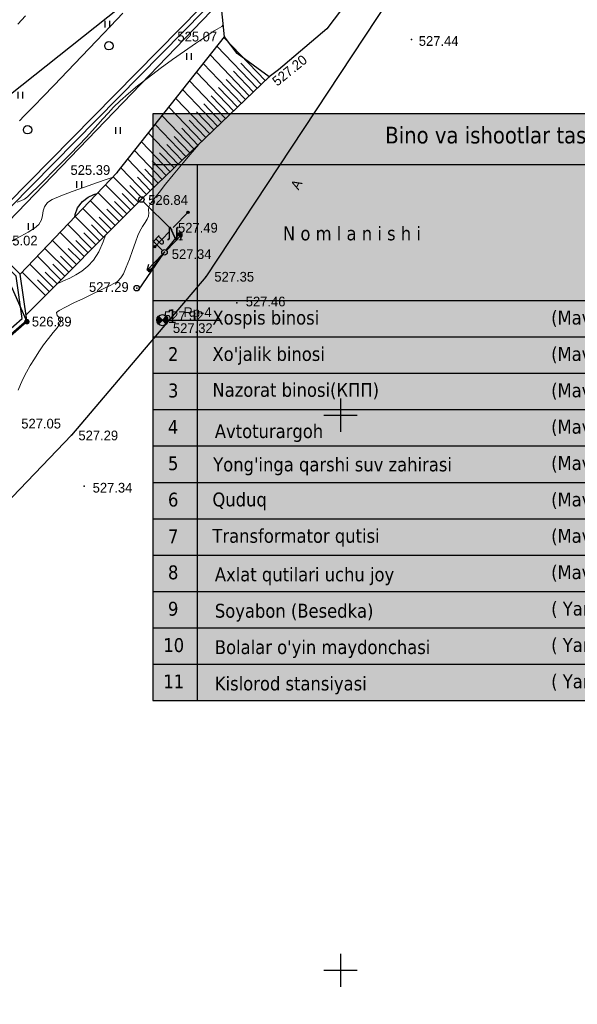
# Model space of a CAD drawing. Header units: millimetres. Extents: x 767170 to 66149698, y -983507 to 2493658.
# Tile 171 of 256: x 2580510 to 2630767, y -660706 to -572026. Entities that reach past the tile are written whole.
import ezdxf
from ezdxf.enums import TextEntityAlignment as Align

# ---------------------------------------------------------------- set-up
doc = ezdxf.new("R2010")
doc.units = ezdxf.units.MM
for name, pattern in [('Д_ТРОТ_ТРУБА', [3, 1.5, -1.5]), ('ДОРОГИ_ГРУНТ', [7, 5, -2]), ('ДОРОГИ_СТРОЯЩ', [9, 8, -1]), ('Контура низ откосов  Штриховая 0.1-0.5 - - - - - - -', [0.6, 0.1, -0.5])]:
    doc.linetypes.add(name, pattern=pattern)
for name, color, linetype in [('(001) Сетка', 92, 'Continuous'), ('(003) Пункты', 7, 'Continuous'), ('(004) Точки рельефа', 7, 'Continuous'), ('(004a) Точки рельефа (отк.)', 7, 'Continuous'), ('(013) Газ', 30, 'ИК_Газопровод -------г--------'), ('(022) Возд. Линии', 7, 'Continuous'), ('(025) Дорога', 7, 'Continuous'), ('(031) Горизонтали', 42, 'Continuous'), ('(035) Откосы', 7, 'Continuous'), ('(036) Растительность', 7, 'Continuous'), ('(038) Деревья', 7, 'Continuous'), ('(039) Земля', 7, 'Continuous'), ('(040) Ограда', 7, 'Continuous')]:
    doc.layers.add(name, color=color, linetype=linetype)
doc.layers.add('(032) Горизонтали утолщенные', color=32, linetype='Continuous', lineweight=30)
doc.styles.add('BM-431', font='txt')
doc.styles.add('COMPLEX', font='tahoma.ttf')
doc.styles.add('D-431', font='txt')
doc.styles.add('S', font='txtwr', dxfattribs={"oblique": 15})
doc.styles.get("Standard").update_dxf_attribs({"font": 'isocpeui.ttf'})
doc.linetypes.add('GAZ_VOZDUSH', pattern='A,1,-2,["~",Standard,S=3,R=0,X=-1.5,Y=-1.5],-1,10', length=14)
doc.linetypes.add('ИК_Газопровод -------г--------', pattern='A,9,-0.6,["Г",Standard,S=1.2,R=0,X=0,Y=-0.6],-1.2', length=10.8)
doc.linetypes.add('ОГРАДА_БЕТ', pattern='A,4,["|",Standard,S=0.8,R=0,X=0,Y=-0.8],4', length=8)

# ---------------------------------------------------------------- blocks, each defined once
blk = doc.blocks.new('I04010')
for p, q in [((-0.412273, 0.007146), (-0.412273, 1.207146)), ((0.387727, 1.207146), (0.387727, 0.007146))]:
    blk.add_line(p, q)
blk = doc.blocks.new('d')
at = {"layer": '(038) Деревья'}
blk.add_ellipse((0, 0), major_axis=(0.265, 0.265), ratio=1, start_param=5.497787, end_param=11.780972, dxfattribs=at)
blk = doc.blocks.new('Setka')
at = {"layer": '(001) Сетка'}
for p, q in [((0, 1.5), (0, -1.5)), ((-1.5, 0), (1.5, 0))]:
    blk.add_line(p, q, dxfattribs=at)
blk = doc.blocks.new('U1061-flat-4-flat-1')
at = {"layer": '(022) Возд. Линии'}
blk.add_circle((0, 0), 0.25, dxfattribs=at)
at = {"color": 4, "oblique": 15}
blk.add_attdef('Z', (0.797, -0.495), '', height=1, dxfattribs=at)
blk = doc.blocks.new('U1061-flat-3-flat-1')
at = {"layer": '(022) Возд. Линии'}
blk.add_circle((0, 0), 0.25, dxfattribs=at)
at = {"color": 4, "oblique": 15}
blk.add_attdef('Z', (0.797, -0.495), '', height=1, dxfattribs=at)
blk = doc.blocks.new('f-flat-6-flat-1')
at = {"layer": '(022) Возд. Линии'}
for points in [[(-0.179, 0.175), (-1.071, 1.05)], [(-1, 0.98), (-0.475, 1.516)]]:
    blk.add_lwpolyline(points, dxfattribs=at)
blk.add_lwpolyline([(-0.123, 0.803), (-0.123, 0.803, 0.414214), (-0.125, 1.033), (-0.545, 1.444), (-0.772, 1.212), (-0.353, 0.801, 0.414214)], format="xyb", close=True, dxfattribs=at)
blk.add_circle((0, 0), 0.25, dxfattribs=at)
blk = doc.blocks.new('S1-flat-7-flat-1')
at = {"layer": '(022) Возд. Линии'}
for p, q in [((0, 0), (-1.4, -1.428)), ((-1.4, -1.428), (-1.229, -0.896)), ((-1.4, -1.428), (-0.872, -1.246))]:
    blk.add_line(p, q, dxfattribs=at)
blk = doc.blocks.new('S2-flat-7-flat-1')
at = {"layer": '(022) Возд. Линии'}
for p, q in [((0, 0), (1.4, 1.428)), ((1.4, 1.428), (0.872, 1.246)), ((1.4, 1.428), (1.229, 0.896))]:
    blk.add_line(p, q, dxfattribs=at)
blk = doc.blocks.new('s3-flat-11-flat-1')
at = {"layer": '(022) Возд. Линии'}
h = blk.add_hatch(dxfattribs=at)
h.set_pattern_fill('ACET-2D-ACET-2D-ANSI31', color=256, scale=0.01, angle=45.94766, style=0)
h.set_pattern_definition([(90.947657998, (-32384.942892, -79716.907708), (-0.03174565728, -0.000525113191), [])])
edge = h.paths.add_edge_path()
edge.add_arc((1.321, 1.366), 0.1, 0, 360)
blk.add_lwpolyline([(0, 0), (1.391, 1.437)], dxfattribs=at)
blk.add_circle((1.321, 1.366), 0.1, dxfattribs=at)
blk = doc.blocks.new('s4-flat-11-flat-1')
at = {"layer": '(022) Возд. Линии'}
h = blk.add_hatch(dxfattribs=at)
h.set_pattern_fill('ACET-2D-ACET-2D-ANSI31', color=256, scale=0.01, angle=225.94766, style=0)
h.set_pattern_definition([(270.947657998, (-32384.59617, -79716.549324), (0.03174565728, 0.000525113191), [])])
edge = h.paths.add_edge_path()
edge.add_arc((-1.321, -1.366), 0.1, 0, 360)
blk.add_lwpolyline([(0, 0), (-1.391, -1.437)], dxfattribs=at)
blk.add_circle((-1.321, -1.366), 0.1, dxfattribs=at)
blk = doc.blocks.new('prov-s-flat-8-flat-1')
at = {"layer": '(022) Возд. Линии'}
for name, p in [('s3-flat-11-flat-1', (0.173, 0.178)), ('s4-flat-11-flat-1', (-0.174, -0.18))]:
    blk.add_blockref(name, p, dxfattribs=at)
blk = doc.blocks.new('s3-flat-10-flat-1')
at = {"layer": '(022) Возд. Линии'}
h = blk.add_hatch(dxfattribs=at)
h.set_pattern_fill('ACET-2D-ACET-2D-ANSI31', color=256, scale=0.01, angle=51.11014, style=0)
h.set_pattern_definition([(96.110141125, (-32384.30411, -79714.86154), (-0.031569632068, -0.003379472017), [])])
edge = h.paths.add_edge_path()
edge.add_arc((1.193, 1.479), 0.1, 0, 360)
blk.add_lwpolyline([(0, 0), (1.256, 1.557)], dxfattribs=at)
blk.add_circle((1.193, 1.479), 0.1, dxfattribs=at)
blk = doc.blocks.new('s4-flat-10-flat-1')
at = {"layer": '(022) Возд. Линии'}
h = blk.add_hatch(dxfattribs=at)
h.set_pattern_fill('ACET-2D-ACET-2D-ANSI31', color=256, scale=0.01, angle=231.11014, style=0)
h.set_pattern_definition([(276.110141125, (-32383.991044, -79714.47341), (0.031569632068, 0.003379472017), [])])
edge = h.paths.add_edge_path()
edge.add_arc((-1.193, -1.479), 0.1, 0, 360)
blk.add_lwpolyline([(0, 0), (-1.256, -1.557)], dxfattribs=at)
blk.add_circle((-1.193, -1.479), 0.1, dxfattribs=at)
blk = doc.blocks.new('prov-s-flat-7-flat-1')
at = {"layer": '(022) Возд. Линии'}
for name, p in [('s3-flat-10-flat-1', (0.156, 0.193)), ('s4-flat-10-flat-1', (-0.157, -0.195))]:
    blk.add_blockref(name, p, dxfattribs=at)
blk = doc.blocks.new('I00110-flat-5')
h = blk.add_hatch(color=7)
edge = h.paths.add_edge_path()
edge.add_line((0.354, 0.354), (0, 0))
edge.add_line((0, 0), (0.354, -0.354))
edge.add_arc((0, 0), 0.5, 315, 405)
edge = h.paths.add_edge_path()
edge.add_line((-0.354, -0.354), (0, 0))
edge.add_line((0, 0), (-0.354, 0.354))
edge.add_arc((0, 0), 0.5, 135, 225)
at = {"layer": '(003) Пункты'}
blk.add_circle((0, 0), 0.5, dxfattribs=at)
at = {"color": 7}
for points in [[(0, 0), (-0.354, 0.354, 0.414214), (-0.354, -0.354)], [(0, 0), (0.354, -0.354, 0.414214), (0.354, 0.354)]]:
    blk.add_lwpolyline(points, format="xyb", close=True, dxfattribs=at)
blk.add_lwpolyline([(0.008, 0), (0.008, 0)], dxfattribs=at)
at = {"color": 4, "linetype": 'Continuous', "style": 'S', "oblique": 15}
blk.add_attdef('G', (0.692, 0.111), '', height=1, dxfattribs=at)
at = {"color": 4, "style": 'S', "oblique": 15}
blk.add_attdef('Z', (0.738, -1.15), '', height=1, dxfattribs=at)
blk = doc.blocks.new('Topo Xos')
at = {"layer": '(013) Газ', "linetype": 'ByBlock', "transparency": 16777216}
h = blk.add_hatch(color=0, dxfattribs=at)
edge = h.paths.add_edge_path()
edge.add_arc((128.406, -27.612), 0.25, 0, 360)
at = {"layer": '(003) Пункты', "ltscale": 600, "transparency": 16777216}
blk.add_line((141.119, -27.471), (145.901, -27.471), dxfattribs=at)
at = {"layer": '(004) Точки рельефа', "color": 7, "linetype": 'ByBlock', "lineweight": -2, "transparency": 16777216}
for p in [(146.206, -1.945), (163.083, -2.202), (150.237, -5.554), (136.547, -14.187), (138.719, -16.604), (141.429, -19.303), (140.807, -21.364), (144.541, -23.563), (138.301, -24.589), (147.327, -25.917), (140.626, -27.471), (128.406, -27.612), (132.433, -37.824), (133.571, -42.432)]:
    blk.add_point(p, dxfattribs=at)
at = {"layer": '(013) Газ', "linetype": 'GAZ_VOZDUSH', "ltscale": 600, "transparency": 16777216, "flags": 128}
blk.add_lwpolyline([(211.363, 129.819), (211.209, 128.871), (207.778, 121.494), (202.64, 118.683), (188.166, 85.176), (177.148, 55.188), (172.051, 44.881), (154.526, 10.276), (125.133, -20.235), (128.406, -27.612), (104.917, -48.213), (106.152, -52.909), (104.176, -59.427), (65.329, -101.114), (61.676, -103.137), (50.307, -114.313), (42.371, -118.322), (-2.23, -156.679), (-4.629, -158.957)], dxfattribs=at)
at = {"layer": '(022) Возд. Линии', "linetype": 'ДОРОГИ_ГРУНТ', "ltscale": 600, "transparency": 16777216}
for points in [[(138.883, -16.792), (141.429, -19.303)], [(138.465, -24.777), (140.807, -21.364)]]:
    blk.add_lwpolyline(points, dxfattribs=at)
at = {"layer": '(025) Дорога', "linetype": 'Д_ТРОТ_ТРУБА', "ltscale": 600, "transparency": 16777216, "flags": 128}
blk.add_lwpolyline([(223.139, 118.213), (208.245, 89.448), (197.876, 69.507), (189.707, 53.958), (176.533, 32.47), (171.951, 25.289), (161.032, 1.412), (144.541, -23.563), (132.433, -37.824), (113.3, -57.675), (94.179, -76.92), (79.849, -91.248), (51.179, -119.895), (31.087, -139.861), (16.304, -154.937), (-0.773, -172.153), (-3.755, -175.128)], dxfattribs=at)
at = {"layer": '(031) Горизонтали', "color": 42, "linetype": 'Continuous', "lineweight": 0, "ltscale": 600, "transparency": 16777216}
for points in [[(127.727, -9.513), (128.166, -9.083), (128.652, -8.595), (129.078, -8.156), (129.84, -7.364), (130.858, -6.302), (132.055, -5.052), (133.353, -3.698), (134.671, -2.321), (135.932, -1.004), (137.057, 0.171)], [(127.515, -16.859), (127.855, -16.74), (128.196, -16.565), (128.446, -16.361), (128.855, -15.98), (129.396, -15.452), (130.039, -14.809), (130.757, -14.084), (131.521, -13.307), (132.302, -12.511), (133.073, -11.726), (133.755, -11.014), (134.319, -10.397), (134.807, -9.845), (135.26, -9.33), (135.719, -8.822), (136.226, -8.293), (136.823, -7.714), (137.552, -7.057), (138.372, -6.376), (139.354, -5.615), (140.432, -4.814), (141.542, -4.013), (142.618, -3.252), (143.596, -2.571), (144.411, -2.01), (144.999, -1.608), (145.294, -1.406), (145.552, -1.252), (145.771, -1.146), (145.968, -1.025), (146.101, -0.888)], [(127.619, -33.788), (127.82, -33.268), (128.075, -32.725), (128.377, -32.158), (128.716, -31.57), (129.087, -30.96), (129.479, -30.331), (129.903, -29.707), (130.347, -29.123), (130.768, -28.599), (131.125, -28.154), (131.335, -27.867), (131.435, -27.699), (131.469, -27.612), (131.476, -27.576), (131.474, -27.512), (131.436, -27.393), (131.321, -27.234), (131.147, -27.041), (131.075, -26.796), (131.312, -26.609), (131.872, -26.303), (132.64, -25.922), (133.5, -25.511), (134.336, -25.118), (135.033, -24.785), (135.475, -24.56), (135.903, -24.342), (136.252, -24.179), (136.564, -23.983), (136.884, -23.667), (137.103, -23.295), (137.361, -22.702), (137.639, -21.975), (137.919, -21.2), (138.18, -20.463), (138.403, -19.851), (138.57, -19.45), (138.813, -19.028), (139.054, -18.677), (139.255, -18.377), (139.379, -18.108), (139.397, -17.809), (139.351, -17.554), (139.382, -17.264), (139.525, -17.024), (139.846, -16.578), (140.317, -15.963), (140.908, -15.216), (141.59, -14.374), (142.334, -13.472), (143.111, -12.549), (143.893, -11.641)], [(125.927, -21.49), (126.042, -21.247), (126.334, -20.839), (126.691, -20.566), (127.231, -20.254), (127.867, -19.914), (128.512, -19.558), (129.077, -19.199), (129.475, -18.848), (129.717, -18.438), (129.822, -18.035), (129.884, -17.641), (129.998, -17.257), (130.26, -16.886), (130.698, -16.613), (131.477, -16.269), (132.479, -15.883), (133.585, -15.485), (134.679, -15.104), (135.642, -14.771), (136.169, -14.582)], [(131.099, -24.223), (131.141, -24.201), (131.713, -23.935), (132.27, -23.679), (132.816, -23.397), (133.353, -23.057), (133.885, -22.622), (134.414, -22.06), (134.896, -21.32), (135.292, -20.431), (135.502, -19.821)]]:
    blk.add_lwpolyline(points, dxfattribs=at)
at = {"layer": '(032) Горизонтали утолщенные', "color": 32, "linetype": 'Continuous', "lineweight": 30, "ltscale": 600, "transparency": 16777216}
for points in [[(127.583, -0.814), (128.287, -0.055)], [(132.717, -18.197), (132.762, -17.952), (132.982, -17.358), (133.414, -16.781), (133.916, -16.391), (134.443, -16.155), (134.74, -16.079)]]:
    blk.add_lwpolyline(points, dxfattribs=at)
at = {"layer": '(035) Откосы', "ltscale": 600, "transparency": 16777216}
for p, q in [((149.88, -5.896), (146.154, -2.011)), ((149.167, -6.581), (145.535, -2.795)), ((147.74, -7.95), (144.298, -4.363)), ((148.453, -7.265), (144.917, -3.579)), ((149.524, -6.238), (147.684, -4.321)), ((147.026, -8.634), (143.68, -5.147)), ((148.81, -6.923), (147.018, -5.055)), ((146.312, -9.319), (143.061, -5.931)), ((148.096, -7.608), (146.352, -5.789)), ((145.599, -10.004), (142.443, -6.714)), ((147.383, -8.292), (145.686, -6.523)), ((144.885, -10.688), (141.825, -7.498)), ((146.669, -8.977), (145.02, -7.258)), ((144.171, -11.373), (141.206, -8.282)), ((145.242, -10.346), (143.688, -8.726)), ((145.956, -9.661), (144.354, -7.992)), ((143.458, -12.058), (140.588, -9.066)), ((144.528, -11.031), (143.022, -9.46)), ((142.031, -13.427), (139.351, -10.634)), ((142.744, -12.742), (139.969, -9.85)), ((143.815, -11.715), (142.356, -10.195)), ((141.317, -14.112), (138.732, -11.417)), ((143.101, -12.4), (141.69, -10.929)), ((140.603, -14.796), (138.114, -12.201)), ((141.674, -13.769), (140.358, -12.397)), ((142.387, -13.085), (141.024, -11.663)), ((139.89, -15.481), (137.495, -12.985)), ((140.96, -14.454), (139.692, -13.132)), ((139.176, -16.165), (136.877, -13.769)), ((140.247, -15.138), (139.026, -13.866)), ((138.468, -16.855), (136.182, -14.569)), ((139.533, -15.823), (138.36, -14.6)), ((137.768, -17.555), (135.499, -15.285)), ((138.819, -16.508), (137.693, -15.334)), ((136.37, -18.953), (134.132, -16.715)), ((137.069, -18.254), (134.815, -16)), ((137.419, -17.904), (136.288, -16.773)), ((138.118, -17.205), (136.979, -16.066)), ((135.67, -19.652), (133.449, -17.431)), ((136.719, -18.603), (135.597, -17.48)), ((134.971, -20.351), (132.766, -18.146)), ((136.02, -19.303), (134.905, -18.188)), ((134.272, -21.051), (132.083, -18.861)), ((135.321, -20.002), (134.214, -18.895)), ((132.873, -22.449), (130.716, -20.292)), ((133.572, -21.75), (131.399, -19.577)), ((133.922, -21.4), (132.831, -20.31)), ((134.621, -20.701), (133.523, -19.602)), ((132.174, -23.148), (130.033, -21.007)), ((133.223, -22.099), (132.14, -21.017)), ((131.474, -23.847), (129.35, -21.723)), ((132.523, -22.799), (131.449, -21.724)), ((130.775, -24.547), (128.666, -22.438)), ((131.824, -23.498), (130.758, -22.431)), ((130.075, -25.246), (127.983, -23.153)), ((130.425, -24.896), (129.375, -23.846)), ((131.124, -24.197), (130.066, -23.139))]:
    blk.add_line(p, q, dxfattribs=at)
at = {"layer": '(035) Откосы', "linetype": 'Контура низ откосов  Штриховая 0.1-0.5 - - - - - - -', "ltscale": 600, "transparency": 16777216}
blk.add_lwpolyline([(127.811, -23.334), (136.547, -14.187), (146.206, -1.945)], dxfattribs=at)
at = {"layer": '(035) Откосы', "ltscale": 600, "transparency": 16777216}
blk.add_lwpolyline([(150.237, -5.554), (138.719, -16.604), (128.327, -26.994)], dxfattribs=at)
at = {"layer": '(039) Земля', "linetype": 'Контура низ откосов  Штриховая 0.1-0.5 - - - - - - -', "ltscale": 600, "transparency": 16777216, "flags": 128}
for points in [[(105.243, -24.297), (138.881, 2.376), (127.849, 8.976), (126.353, 9.665)], [(159.89, 6.425), (157.603, 2.807), (157.407, 1.413), (155.425, -1.247), (151.093, -4.929), (150.237, -5.554), (147.342, -3.468), (146.206, -1.945), (145.822, 1.908)]]:
    blk.add_lwpolyline(points, dxfattribs=at)
at = {"layer": '(040) Ограда', "linetype": 'ОГРАДА_БЕТ', "ltscale": 600, "transparency": 16777216, "flags": 128}
for points in [[(126.645, -17.007), (153.782, 10.566), (160.344, 23.99), (175.384, 53.331), (174.993, 53.487), (175.395, 54.501), (176.429, 54.121), (176.049, 53.087), (175.753, 53.196)], [(90.254, -54.56), (94.001, -50.399), (95.563, -50.974), (96.971, -51.492), (99.687, -49.399), (106.56, -46.039), (127.217, -27.986), (127.97, -27.328), (127.433, -23.525), (127.433, -23.525), (123.859, -20.026), (124.419, -19.454)]]:
    blk.add_lwpolyline(points, dxfattribs=at)
at = {"layer": '(040) Ограда', "ltscale": 600, "transparency": 16777216, "flags": 128}
for points in [[(126.93, -17.287), (154.113, 10.332), (160.702, 23.811), (175.753, 53.196)], [(90.551, -54.828), (94.117, -50.868), (95.425, -51.349), (97.04, -51.944), (99.899, -49.74), (106.784, -46.375), (127.481, -28.287), (128.397, -27.486), (127.811, -23.334), (124.425, -20.02)]]:
    blk.add_lwpolyline(points, dxfattribs=at)
at = {"layer": '(001) Сетка', "transparency": 16777216}
for p in [(156.659, -36.032), (156.659, -86.032)]:
    blk.add_blockref('Setka', p, dxfattribs=at)
at = {"layer": '(022) Возд. Линии', "transparency": 16777216}
for name, p in [('U1061-flat-4-flat-1', (138.719, -16.604)), ('prov-s-flat-8-flat-1', (141.43, -19.302)), ('prov-s-flat-7-flat-1', (140.808, -21.363)), ('f-flat-6-flat-1', (140.807, -21.364)), ('S2-flat-7-flat-1', (140.98, -21.187)), ('S1-flat-7-flat-1', (140.631, -21.544)), ('U1061-flat-3-flat-1', (138.301, -24.589)), ('I00110-flat-5', (140.619, -27.471))]:
    blk.add_blockref(name, p, dxfattribs=at)
at = {"layer": '(036) Растительность', "linetype": 'Continuous', "transparency": 16777216, "xscale": 0.5, "yscale": 0.5, "zscale": 0.5}
for p in [(135.671, -1.13), (143.026, -4.028), (127.824, -7.518), (136.614, -10.691), (133.122, -15.562), (128.771, -19.347)]:
    blk.add_blockref('I04010', p, dxfattribs=at)
at = {"layer": '(038) Деревья', "linetype": 'Continuous', "transparency": 16777216}
for p in [(135.796, -2.761), (128.462, -10.332)]:
    blk.add_blockref('d', p, dxfattribs=at)
at = {"layer": '(003) Пункты', "transparency": 16777216, "style": 'D-431'}
for s, p in [('Rp-4', (142.517, -27.196)), ('527.32', (141.569, -28.63))]:
    blk.add_text(s, height=0.875, dxfattribs=at).set_placement(p)
at = {"layer": '(004) Точки рельефа', "linetype": 'ByBlock', "transparency": 16777216, "char_height": 0.875, "attachment_point": 4, "style": 'D-431'}
for s, insert in [('525.07', (141.97, -1.941)), ('527.44', (163.724, -2.336)), ('525.39', (132.336, -13.959)), ('526.84', (139.342, -16.657)), ('527.49', (142.028, -19.157)), ('525.02', (125.789, -20.315)), ('527.34', (141.463, -21.537)), ('527.35', (145.301, -23.571)), ('527.29', (134.001, -24.498)), ('527.46', (148.128, -25.803)), ('526.89', (128.852, -27.611)), ('527.05', (127.9, -36.8)), ('527.29', (133.049, -37.865)), ('527.34', (134.334, -42.572))]:
    blk.add_mtext(s, dxfattribs=dict(at, insert=insert))
at = {"layer": '(004) Точки рельефа', "linetype": 'ByBlock', "transparency": 16777216, "insert": (150.694, -6.11), "char_height": 0.875, "attachment_point": 4, "rotation": 38.92262, "style": 'D-431'}
blk.add_mtext('527.20', dxfattribs=at)
at = {"layer": '(004a) Точки рельефа (отк.)', "linetype": 'ByBlock', "transparency": 16777216, "insert": (140.751, -27.121), "char_height": 0.875, "attachment_point": 4, "style": 'D-431'}
blk.add_mtext('527.32', dxfattribs=at)
at = {"layer": '(025) Дорога', "linetype": 'ДОРОГИ_СТРОЯЩ', "transparency": 16777216, "style": 'BM-431'}
blk.add_text('A', height=0.875, rotation=61.19016, dxfattribs=at).set_placement((152.886, -15.803))
blk = doc.blocks.new('A$C7f2d22b3')
at = {"true_color": 0xffffff}
h = blk.add_hatch(color=7, dxfattribs=at)
h.dxf.hatch_style = 1
h.paths.add_polyline_path([(-94027, -48836), (-1528, -48836), (-1528, 4024), (-94027, 4024)])
at = {"color": 0}
for p, q in [((-94027, -545), (-1528, -545)), ((-94027, -545), (-94027, -48836)), ((-90016, -545), (-90016, -48836)), ((-50673, -545), (-50673, -48836)), ((-46427, -545), (-46427, -48836)), ((-42528, -545), (-42528, -48836)), ((-15194, -545), (-15194, -48836)), ((-42528, -4773), (-1528, -4773)), ((-28861, -4773), (-28861, -48836)), ((-8361, -4773), (-8361, -48836)), ((-42528, -8709), (-15194, -8709)), ((-35694, -8709), (-35694, -48836)), ((-22028, -8709), (-22028, -48836))]:
    blk.add_line(p, q, dxfattribs=at)
blk.add_lwpolyline([(-94027, -48836), (-1528, -48836), (-1528, 4024), (-94027, 4024)], close=True)
for points in [[(-1528, -48836), (-1528, -545)], [(-94027, -12801), (-1528, -12801)], [(-94037, -16077), (-1538, -16077)], [(-94037, -19353), (-1538, -19353)], [(-94048, -22629), (-1549, -22629)], [(-94037, -25905), (-1538, -25905)], [(-94037, -29181), (-1538, -29181)], [(-94037, -32457), (-1538, -32457)], [(-94037, -35732), (-1538, -35732)], [(-94027, -39008), (-1528, -39008)], [(-94037, -42284), (-1538, -42284)], [(-94037, -45560), (-1538, -45560)], [(-94027, -48836), (-1528, -48836)]]:
    blk.add_lwpolyline(points, dxfattribs=at)
at = {"color": 0, "linetype": 'ByBlock', "style": 'COMPLEX'}
for s, height, p in [('Bino va ishootlar tasnifi', 1500, (-73068, 1343)), ('2', 1250, (-49067, -15120)), ('1', 1250, (-45167, -15120)), ('1', 1250, (-49067, -18396)), ('1', 1250, (-45167, -18396)), ('1', 1250, (-49067, -21672)), ('1', 1250, (-45167, -21672)), ('2', 1250, (-45167, -25004)), ('-', 1250, (-49067, -25004)), ('1', 1250, (-45167, -28224)), ('-', 1250, (-49067, -28224)), ('-', 1250, (-49067, -31500)), ('1', 1250, (-45167, -31500)), ('1', 1250, (-45167, -34775)), ('-', 1250, (-49067, -34775)), ('1', 1250, (-45167, -37973)), ('-', 1250, (-49067, -37973)), ('1', 1250, (-49067, -41249)), ('5', 1250, (-45167, -41249)), ('1', 1250, (-45167, -44525)), ('-', 1250, (-49067, -44525)), ('1', 1250, (-45167, -47801)), ('-', 1250, (-49067, -47801))]:
    blk.add_text(s, height=height, dxfattribs=at).set_placement(p)
at = {"color": 0, "style": 'COMPLEX'}
for s, p in [('Maydon  m²', (-34401, -3639)), ('№', (-92744, -7397)), ('N o m l a n i s h i', (-82283, -7383)), ('Qurilish maydoni', (-42133, -7370)), ('Bino', (-13643, -9488)), ('Umumiy', (-7846, -9496)), ('Bino', (-40976, -11202)), ('Umumiy', (-35179, -11209)), ('Bino', (-27309, -11202)), ('Umumiy', (-21513, -11209)), ('1', (-92744, -14840))]:
    blk.add_text(s, height=1250, dxfattribs=at).set_placement(p)
for s, p in [('Qavatlari', (-47617, -12004)), ('Miqdori', (-43725, -12228))]:
    blk.add_text(s, height=1250, rotation=90, dxfattribs=at).set_placement(p)
at = {"color": 0, "linetype": 'ByBlock', "lineweight": -2, "style": 'COMPLEX'}
for s, p in [('Xospis binosi', (-88642, -14967)), ('(Mavjud)', (-58113, -14967)), ('(Mavjud)', (-58113, -18242)), ('2', (-92648, -18255)), ("Xo'jalik binosi", (-88642, -18242)), ('3', (-92648, -21531)), ('Nazorat binosi(КПП)', (-88642, -21476)), ('(Mavjud)', (-58113, -21518)), ('4', (-92648, -24807)), ('Avtoturargoh', (-88424, -25191)), ('(Mavjud)', (-58113, -24794)), ('5', (-92648, -28083)), ("Yong'inga qarshi suv zahirasi", (-88570, -28191)), ('(Mavjud)', (-58113, -28070)), ('6', (-92648, -31359)), ('Quduq', (-88642, -31346)), ('(Mavjud)', (-58113, -31346)), ('7', (-92648, -34666)), ('Transformator qutisi', (-88642, -34622)), ('(Mavjud)', (-58113, -34622)), ('8', (-92648, -37911)), ('Axlat qutilari uchu joy', (-88424, -38092)), ('(Mavjud)', (-58113, -37898)), ('( Yangi)', (-58113, -41174)), ('9', (-92648, -41187)), ('Soyabon (Besedka)', (-88424, -41368)), ('10', (-93070, -44463)), ("Bolalar o'yin maydonchasi", (-88424, -44644)), ('( Yangi)', (-58113, -44450)), ('11', (-93070, -47739)), ('Kislorod stansiyasi', (-88424, -47920)), ('( Yangi)', (-58113, -47726))]:
    blk.add_text(s, height=1250, dxfattribs=at).set_placement(p)
at = {"color": 0, "linetype": 'ByBlock', "style": 'COMPLEX'}
for s, p in [('2852.84', (-39090, -14439)), ('2852.84', (-32267, -14439)), ('4270.04', (-25423, -14439)), ('4270.04', (-18600, -14439)), ('20360,8', (-11767, -14439)), ('20360,8', (-4944, -14439)), ('302.6', (-39090, -17715)), ('302.6', (-32267, -17715)), ('259.66', (-25423, -17715)), ('259.66', (-18600, -17715)), ('1513,1', (-11767, -17715)), ('1513,1', (-4944, -17715)), ('12.25', (-39100, -20991)), ('12.25', (-32278, -20991)), ('7.29', (-25434, -20991)), ('7.29', (-18611, -20991)), ('50.05', (-11778, -20991)), ('50.05', (-4955, -20991)), ('1235.4', (-32267, -24267)), ('-', (-39090, -24267)), ('-', (-25423, -24267)), ('-', (-18600, -24267)), ('-', (-11767, -24267)), ('-', (-4944, -24267)), ('18.0', (-39090, -27543)), ('18.0', (-32267, -27543)), ('-', (-25423, -27543)), ('-', (-18600, -27543)), ('-', (-11767, -27543)), ('-', (-4944, -27543)), ('-', (-39090, -30819)), ('-', (-32267, -30819)), ('-', (-25423, -30819)), ('-', (-18600, -30819)), ('-', (-11767, -30819)), ('-', (-4944, -30819)), ('16.0', (-39090, -34095)), ('16.0', (-32267, -34095)), ('-', (-25423, -34095)), ('-', (-18600, -34095)), ('-', (-11767, -34095)), ('-', (-4944, -34095)), ('13.0', (-39090, -37370)), ('13.0', (-32267, -37370)), ('-', (-25423, -37370)), ('-', (-18600, -37370)), ('-', (-11767, -37370)), ('-', (-4944, -37370)), ('7.8', (-39090, -40646)), ('7.8', (-32267, -40646)), ('5.8', (-25423, -40646)), ('5.8', (-18600, -40646)), ('24.4', (-11767, -40646)), ('24.4', (-4944, -40646)), ('150.0', (-39090, -43922)), ('150.0', (-32267, -43922)), ('-', (-25423, -43922)), ('-', (-18600, -43922)), ('-', (-11767, -43922)), ('-', (-4944, -43922)), ('30.0', (-39090, -47198)), ('30.0', (-32267, -47198)), ('-', (-25423, -47198)), ('-', (-18600, -47198)), ('-', (-11767, -47198)), ('-', (-4944, -47198))]:
    blk.add_text(s, height=1250, dxfattribs=at).set_placement(p, align=Align.MIDDLE_CENTER)
at = {"color": 0, "char_height": 1250, "attachment_point": 5, "style": 'COMPLEX'}
for s, insert, width, line_spacing_factor in [('{\\T0.9;Qurilish hajmi m³}', (-8361, -2659), 13666.65, 0.741361), ('Foydalaniladigan maydon', (-22061, -6741), 13599.78, 0.863584)]:
    blk.add_mtext(s, dxfattribs=dict(at, insert=insert, width=width, line_spacing_factor=line_spacing_factor))

msp = doc.modelspace()

# ---------------------------------------------------------------- block references
at = {"xscale": 1000, "yscale": 1000, "zscale": 1000}
msp.add_blockref('Topo Xos', (2452754.32, -571613.28), dxfattribs=at)

# ---------------------------------------------------------------- next in the draw order: block references
msp.add_blockref('A$C7f2d22b3', (2686523.36, -584515.67))

doc.saveas('drawing.dxf')
